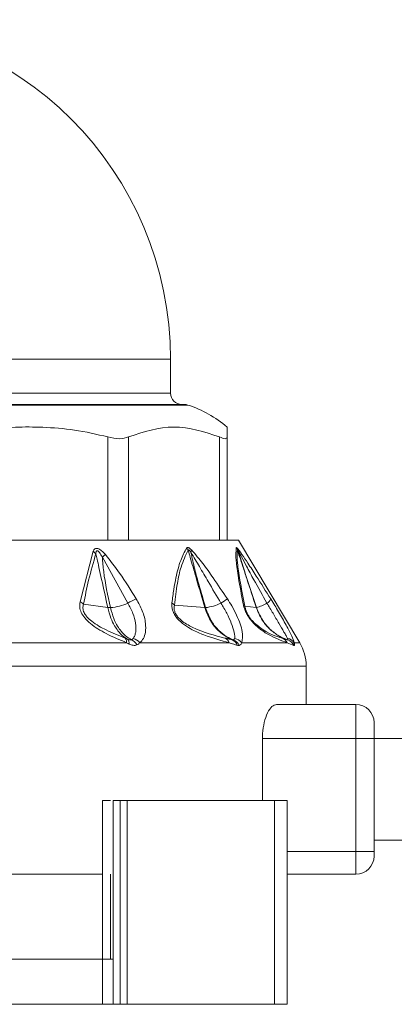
# Model space of a CAD drawing. Header units: millimetres. Extents: x -447 to 1924, y -61 to 422.
# Tile 35 of 65: x 522 to 539, y 153 to 196. Entities that reach past the tile are written whole.
import ezdxf

# ---------------------------------------------------------------- set-up
doc = ezdxf.new("R2010")
doc.units = ezdxf.units.MM

# ---------------------------------------------------------------- blocks, each defined once
blk = doc.blocks.new('Drawing View2')
at = {"color": 7, "linetype": 'Continuous', "lineweight": 18}
for p, q in [((0.768, 2.025), (30.768, 2.025)), ((30.768, 0.525), (30.768, 2.025)), ((15.768, 0.525), (30.768, 0.525)), ((19.809, 0.025), (31.38, 0.025)), ((31.536, 0), (19.849, 0)), ((33.268, -0.972), (33.268, -1.41)), ((27.999, -5.975), (27.999, -1.41)), ((28.914, -5.975), (28.914, -1.41)), ((32.933, -5.975), (32.933, -1.41)), ((33.268, -5.975), (33.268, -1.41)), ((20.821, -5.975), (28.203, -5.975)), ((28.782, -5.975), (28.203, -5.975)), ((28.782, -5.975), (33.044, -5.975)), ((33.256, -5.975), (33.044, -5.975)), ((33.268, -5.975), (33.768, -5.975)), ((33.768, -5.975), (36.483, -10.5)), ((27.348, -6.462), (26.768, -8.689)), ((28.888, -8.752), (27.755, -6.717)), ((27.992, -8.944), (26.921, -8.794)), ((32.284, -8.949), (30.941, -8.841)), ((34.055, -8.883), (34.561, -8.95)), ((28.827, -10.5), (23.262, -10.5)), ((33.361, -10.5), (29.415, -10.5)), ((35.934, -10.5), (33.922, -10.5)), ((36.227, -10.622), (35.934, -10.5)), ((36.483, -10.5), (36.24, -10.5)), ((36.768, -11.529), (15.768, -11.529)), ((36.768, -13.225), (36.768, -11.529)), ((35.458, -13.225), (38.968, -13.225)), ((38.968, -13.225), (38.968, -14.725)), ((39.768, -14.025), (39.768, -14.725)), ((34.835, -17.475), (34.835, -14.725)), ((34.835, -14.725), (38.968, -14.725)), ((39.768, -14.725), (38.968, -14.725)), ((38.968, -14.725), (38.968, -19.725)), ((39.768, -14.725), (115.878, -14.725)), ((39.768, -14.725), (39.768, -19.725)), ((27.767, -17.475), (27.767, -24.475)), ((28.228, -17.475), (28.228, -24.475)), ((28.228, -17.475), (28.547, -17.475)), ((28.547, -17.475), (28.547, -26.475)), ((28.547, -17.475), (28.857, -17.475)), ((28.857, -17.475), (28.857, -26.475)), ((28.857, -17.475), (35.373, -17.475)), ((35.373, -17.475), (35.373, -26.475)), ((35.373, -17.475), (35.925, -17.475)), ((35.925, -17.475), (35.925, -26.475)), ((39.768, -19.225), (115.878, -19.225)), ((38.968, -19.725), (35.925, -19.725)), ((38.968, -19.725), (38.968, -20.725)), ((39.768, -19.725), (38.968, -19.725)), ((39.768, -19.725), (39.768, -19.925)), ((22.768, -20.725), (27.767, -20.725)), ((28.119, -20.725), (28.119, -24.475)), ((38.968, -20.725), (35.925, -20.725)), ((27.755, -24.475), (3.781, -24.475)), ((27.755, -24.475), (27.755, -26.475)), ((27.755, -24.475), (28.228, -24.475)), ((28.228, -24.475), (28.228, -26.475)), ((27.755, -26.475), (3.781, -26.475)), ((27.755, -26.475), (28.228, -26.475)), ((28.228, -26.475), (28.547, -26.475)), ((28.547, -26.475), (28.857, -26.475)), ((28.857, -26.475), (35.373, -26.475)), ((35.373, -26.475), (35.925, -26.475))]:
    blk.add_line(p, q, dxfattribs=at)
for centre, radius, start, end in [((15.768, 2.025), 15, 0, 180), ((31.268, 0.525), 0.5, 180, 270), ((31.38, -0.475), 0.5, 71.8336, 90), ((29.931, -4.893), 5.15, 49.5824, 71.8336), ((27.042, -6.942), 0.57, 41.2449, 57.5029), ((31.079, -6.65), 0.526, 26.2508, 39.2827), ((31.318, -6.353), 0.386, 336.0145, 352.4888), ((33.263, -6.561), 0.49, 19.7109, 32.7374), ((33.438, -6.468), 0.324, 5.3451, 24.157), ((38.851, -19.378), 16.835, 130.6238, 131.2337), ((26.525, -9.208), 0.573, 46.3041, 64.973), ((29.899, -10.285), 1.837, 110.463, 123.3954), ((48.337, -31.794), 27.68, 122.9418, 123.6483), ((34.823, -8.396), 0.414, 300.5566, 335.9135), ((27.921, -6.554), 2.401, 274.6668, 293.7561), ((30.585, -9.111), 0.446, 37.1852, 56.0318), ((32.307, -8.617), 0.332, 265.9431, 271.6453), ((32.083, -6.863), 2.099, 276.3884, 295.8815), ((33.78, -9.011), 0.304, 24.9283, 48.5641), ((34.565, -8.914), 0.0357, 263.7523, 272.6346), ((34.06, -7.105), 1.913, 285.3802, 300.5957), ((28.594, -10.467), 0.235, 351.8615, 43.2923), ((28.696, -10.524), 0.248, 352.1904, 45.9787), ((28.827, -10.824), 0.506, 26.7162, 65.7487), ((28.972, -10.866), 0.575, 39.5788, 75.5838), ((33.009, -10.627), 0.374, 19.8732, 63.5408), ((33.34, -10.737), 0.399, 17.9841, 66.0586), ((33.366, -10.831), 0.489, 25.4801, 68.508), ((33.493, -10.854), 0.556, 39.5362, 78.3552), ((35.527, -10.723), 0.464, 28.6802, 68.1868), ((35.855, -10.771), 0.47, 35.1923, 79.0329), ((35.793, -10.832), 0.482, 25.7404, 70.6374), ((35.797, -10.85), 0.5, 26.9031, 70.898), ((34.768, -11.529), 2, 0, 30.9638), ((38.968, -14.025), 0.8, 0, 90), ((38.968, -19.925), 0.8, 270, 0)]:
    blk.add_arc(centre, radius, start, end, dxfattribs=at)
for points, knots in [([(27.999, -1.41), (27.508, -1.295), (26.557, -1.073), (25.185, -0.971), (23.344, -0.953), (21.992, -1.221), (21.037, -1.41)], [0, 0, 0, 0, 0.21393, 0.414834, 0.587057, 1, 1, 1, 1]), ([(32.933, -1.41), (32.263, -1.19), (30.923, -0.752), (29.583, -1.191), (28.914, -1.41)], [0, 0, 0, 0, 0.500234, 1, 1, 1, 1]), ([(27.89, -6.6), (27.836, -6.543), (27.736, -6.438), (27.589, -6.343), (27.486, -6.325), (27.422, -6.345), (27.376, -6.393), (27.358, -6.438), (27.348, -6.462)], [0, 0, 0, 0, 0.288282, 0.527872, 0.63604, 0.745985, 0.866726, 1, 1, 1, 1]), ([(27.755, -6.717), (27.715, -6.647), (27.668, -6.564), (27.597, -6.482), (27.569, -6.456), (27.543, -6.441), (27.523, -6.437), (27.506, -6.441), (27.488, -6.459), (27.474, -6.502), (27.472, -6.543), (27.471, -6.567)], [0, 0, 0, 0, 0.4179621, 0.499227, 0.5680035, 0.6251534, 0.663526, 0.7017402, 0.7444069, 0.8543682, 1, 1, 1, 1]), ([(31.486, -6.317), (31.391, -6.49), (31.192, -6.855), (31.026, -7.516), (30.907, -8.157), (30.859, -8.542), (30.834, -8.741)], [0, 0, 0, 0, 0.2837068, 0.5987607, 0.793171, 1, 1, 1, 1]), ([(31.551, -6.418), (31.437, -6.649), (31.235, -7.062), (31.053, -7.914), (30.98, -8.514), (30.941, -8.841)], [0, 0, 0, 0, 0.365567, 0.653732, 1, 1, 1, 1]), ([(31.7, -6.403), (31.673, -6.379), (31.625, -6.335), (31.568, -6.302), (31.531, -6.294), (31.504, -6.297), (31.492, -6.31), (31.486, -6.317)], [0, 0, 0, 0, 0.317365, 0.562223, 0.68531, 0.828098, 1, 1, 1, 1]), ([(31.67, -6.509), (31.655, -6.487), (31.63, -6.45), (31.598, -6.413), (31.578, -6.399), (31.567, -6.395), (31.559, -6.398), (31.553, -6.405), (31.552, -6.413), (31.551, -6.418)], [0, 0, 0, 0, 0.350592, 0.583117, 0.673422, 0.761724, 0.827666, 0.905665, 1, 1, 1, 1]), ([(32.284, -8.949), (32.164, -8.532), (31.991, -7.933), (31.777, -7.193), (31.653, -6.766), (31.581, -6.522), (31.551, -6.418)], [0, 0, 0, 0, 0.493755, 0.710629, 0.876371, 1, 1, 1, 1]), ([(32.317, -8.949), (32.224, -8.618), (32.064, -8.051), (31.827, -7.238), (31.723, -6.756), (31.67, -6.509)], [0, 0, 0, 0, 0.40792, 0.697704, 1, 1, 1, 1]), ([(33, -8.752), (32.811, -8.434), (32.491, -7.899), (32.056, -7.145), (31.797, -6.719), (31.67, -6.509)], [0, 0, 0, 0, 0.425144, 0.717363, 1, 1, 1, 1]), ([(33.285, -8.565), (33.076, -8.255), (32.72, -7.73), (32.204, -6.987), (31.869, -6.599), (31.7, -6.403)], [0, 0, 0, 0, 0.415711, 0.705132, 1, 1, 1, 1]), ([(33.981, -8.783), (33.907, -8.389), (33.774, -7.683), (33.646, -6.778), (33.665, -6.465), (33.676, -6.296)], [0, 0, 0, 0, 0.366467, 0.656613, 1, 1, 1, 1]), ([(33.676, -6.296), (33.677, -6.293), (33.68, -6.288), (33.696, -6.295), (33.719, -6.319), (33.734, -6.335)], [0, 0, 0, 0, 0.222827, 0.488483, 1, 1, 1, 1]), ([(34.055, -8.883), (33.978, -8.489), (33.84, -7.785), (33.703, -6.879), (33.717, -6.565), (33.725, -6.395)], [0, 0, 0, 0, 0.368099, 0.658336, 1, 1, 1, 1]), ([(33.725, -6.395), (33.725, -6.394), (33.725, -6.39), (33.728, -6.39), (33.734, -6.396), (33.746, -6.412), (33.755, -6.428), (33.761, -6.437)], [0, 0, 0, 0, 0.132574, 0.271467, 0.437835, 0.686829, 1, 1, 1, 1]), ([(34.561, -8.95), (34.421, -8.522), (34.224, -7.918), (33.977, -7.164), (33.838, -6.741), (33.757, -6.493), (33.725, -6.395)], [0, 0, 0, 0, 0.5028072, 0.7085926, 0.8855603, 1, 1, 1, 1]), ([(33.734, -6.335), (33.762, -6.37), (33.822, -6.445), (33.977, -6.665), (34.225, -7.036), (34.652, -7.695), (34.988, -8.228), (35.201, -8.565)], [0, 0, 0, 0, 0.063949, 0.139633, 0.317237, 0.568463, 1, 1, 1, 1]), ([(34.567, -8.95), (34.451, -8.593), (34.26, -8.007), (33.984, -7.169), (33.837, -6.689), (33.761, -6.437)], [0, 0, 0, 0, 0.426007, 0.700145, 1, 1, 1, 1]), ([(33.761, -6.437), (33.811, -6.528), (33.931, -6.748), (34.161, -7.184), (34.532, -7.864), (34.839, -8.407), (35.033, -8.752)], [0, 0, 0, 0, 0.12348, 0.298954, 0.554672, 1, 1, 1, 1]), ([(27.471, -6.567), (27.359, -6.952), (27.151, -7.668), (26.994, -8.438), (26.921, -8.794)], [0, 0, 0, 0, 0.538008, 1, 1, 1, 1]), ([(27.992, -8.944), (27.903, -8.531), (27.776, -7.94), (27.62, -7.229), (27.536, -6.85), (27.489, -6.648), (27.471, -6.567)], [0, 0, 0, 0, 0.520969, 0.746084, 0.897635, 1, 1, 1, 1]), ([(28.116, -8.947), (27.998, -8.419), (27.832, -7.678), (27.772, -6.931), (27.755, -6.717)], [0, 0, 0, 0, 0.71325, 1, 1, 1, 1]), ([(29.257, -8.565), (29.018, -8.181), (28.599, -7.507), (28.103, -6.873), (27.89, -6.6)], [0, 0, 0, 0, 0.570277, 1, 1, 1, 1]), ([(26.768, -8.689), (26.758, -8.765), (26.739, -8.914), (26.81, -9.17), (26.976, -9.426), (27.341, -9.771), (27.986, -10.148), (28.525, -10.374), (28.827, -10.5)], [0, 0, 0, 0, 0.0944189, 0.1824922, 0.2787502, 0.3896868, 0.6580242, 1, 1, 1, 1]), ([(29.415, -10.5), (29.472, -10.442), (29.593, -10.317), (29.675, -10.02), (29.677, -9.611), (29.553, -9.101), (29.353, -8.739), (29.257, -8.565)], [0, 0, 0, 0, 0.146737, 0.311562, 0.506363, 0.761707, 1, 1, 1, 1]), ([(33.922, -10.5), (33.947, -10.35), (33.999, -10.037), (33.759, -9.403), (33.503, -8.904), (33.351, -8.667), (33.285, -8.565)], [0, 0, 0, 0, 0.323235, 0.671392, 0.858958, 1, 1, 1, 1]), ([(35.201, -8.565), (35.318, -8.755), (35.558, -9.145), (35.883, -9.72), (36.138, -10.21), (36.208, -10.41), (36.24, -10.5)], [0, 0, 0, 0, 0.259149, 0.531128, 0.788083, 1, 1, 1, 1]), ([(26.921, -8.794), (26.908, -8.852), (26.888, -8.937), (26.909, -9.067), (26.943, -9.163), (26.999, -9.262), (27.109, -9.402), (27.41, -9.664), (27.993, -9.984), (28.485, -10.188), (28.765, -10.305)], [0, 0, 0, 0, 0.08814, 0.127354, 0.16563, 0.208084, 0.253003, 0.357789, 0.633246, 1, 1, 1, 1]), ([(28.868, -10.346), (28.807, -10.307), (28.657, -10.211), (28.462, -10.006), (28.278, -9.734), (28.111, -9.398), (28.035, -9.107), (27.992, -8.944)], [0, 0, 0, 0, 0.154753, 0.378155, 0.536035, 0.740167, 1, 1, 1, 1]), ([(28.116, -8.947), (28.09, -8.948), (28.044, -8.949), (28.008, -8.945), (27.992, -8.944)], [0, 0, 0, 0, 0.5598474, 1, 1, 1, 1]), ([(29.035, -10.362), (28.967, -10.324), (28.8, -10.232), (28.599, -10.026), (28.408, -9.751), (28.236, -9.411), (28.159, -9.114), (28.116, -8.947)], [0, 0, 0, 0, 0.154429, 0.377318, 0.534784, 0.73906, 1, 1, 1, 1]), ([(29.115, -10.309), (29.142, -10.271), (29.197, -10.192), (29.247, -9.974), (29.239, -9.646), (29.124, -9.203), (28.967, -8.902), (28.888, -8.752)], [0, 0, 0, 0, 0.117149, 0.239869, 0.491247, 0.745575, 1, 1, 1, 1]), ([(30.834, -8.741), (30.831, -8.796), (30.825, -8.902), (30.862, -9.08), (30.943, -9.26), (31.111, -9.493), (31.391, -9.731), (31.796, -9.969), (32.496, -10.267), (33.003, -10.404), (33.361, -10.5)], [0, 0, 0, 0, 0.055904, 0.10622, 0.153662, 0.203296, 0.307891, 0.418501, 0.590067, 1, 1, 1, 1]), ([(30.941, -8.841), (30.934, -8.885), (30.922, -8.965), (30.945, -9.107), (31.008, -9.252), (31.113, -9.392), (31.355, -9.619), (32.128, -10.03), (32.719, -10.178), (33.176, -10.292)], [0, 0, 0, 0, 0.053191, 0.098086, 0.139814, 0.182632, 0.23063, 0.405048, 1, 1, 1, 1]), ([(33.502, -10.373), (33.303, -10.267), (32.949, -10.079), (32.523, -9.574), (32.369, -9.171), (32.284, -8.949)], [0, 0, 0, 0, 0.365428, 0.649355, 1, 1, 1, 1]), ([(33.546, -10.375), (33.449, -10.332), (33.219, -10.229), (32.893, -9.967), (32.542, -9.549), (32.399, -9.168), (32.317, -8.95)], [0, 0, 0, 0, 0.171049, 0.404806, 0.657867, 1, 1, 1, 1]), ([(33.606, -10.309), (33.609, -10.271), (33.615, -10.192), (33.574, -9.974), (33.469, -9.646), (33.269, -9.202), (33.089, -8.902), (33, -8.752)], [0, 0, 0, 0, 0.117146, 0.239913, 0.491348, 0.745631, 1, 1, 1, 1]), ([(35.934, -10.5), (35.799, -10.452), (35.558, -10.366), (35.107, -10.154), (34.723, -9.91), (34.437, -9.639), (34.289, -9.464), (34.172, -9.288), (34.084, -9.117), (34.017, -8.942), (33.993, -8.838), (33.981, -8.783)], [0, 0, 0, 0, 0.285538, 0.509527, 0.703242, 0.765072, 0.819711, 0.859429, 0.901399, 0.9481, 1, 1, 1, 1]), ([(35.699, -10.292), (35.43, -10.217), (35.119, -10.132), (34.532, -9.682), (34.385, -9.532), (34.288, -9.415), (34.202, -9.285), (34.132, -9.147), (34.081, -9.008), (34.064, -8.926), (34.055, -8.883)], [0, 0, 0, 0, 0.6561977, 0.7575874, 0.7997918, 0.836227, 0.8716715, 0.9077771, 0.9500143, 1, 1, 1, 1]), ([(35.953, -10.377), (35.854, -10.337), (35.608, -10.24), (35.237, -9.986), (34.826, -9.565), (34.658, -9.173), (34.561, -8.95)], [0, 0, 0, 0, 0.155639, 0.387571, 0.650535, 1, 1, 1, 1]), ([(35.961, -10.377), (35.861, -10.338), (35.614, -10.24), (35.243, -9.987), (34.832, -9.566), (34.663, -9.174), (34.567, -8.95)], [0, 0, 0, 0, 0.155657, 0.38755, 0.650476, 1, 1, 1, 1]), ([(35.033, -8.752), (35.123, -8.902), (35.302, -9.202), (35.563, -9.646), (35.753, -9.974), (35.88, -10.192), (35.924, -10.271), (35.945, -10.309)], [0, 0, 0, 0, 0.25439, 0.508653, 0.760076, 0.882848, 1, 1, 1, 1]), ([(28.765, -10.305), (28.785, -10.313), (28.819, -10.327), (28.853, -10.34), (28.868, -10.346)], [0, 0, 0, 0, 0.557314, 1, 1, 1, 1]), ([(28.868, -10.346), (28.884, -10.352), (28.916, -10.364), (28.961, -10.373), (29.002, -10.373), (29.024, -10.366), (29.035, -10.362)], [0, 0, 0, 0, 0.252688, 0.501352, 0.749494, 1, 1, 1, 1]), ([(29.035, -10.362), (29.052, -10.355), (29.082, -10.341), (29.105, -10.319), (29.115, -10.309)], [0, 0, 0, 0, 0.549544, 1, 1, 1, 1]), ([(33.176, -10.292), (33.237, -10.308), (33.349, -10.336), (33.455, -10.362), (33.502, -10.373)], [0, 0, 0, 0, 0.554562, 1, 1, 1, 1]), ([(33.502, -10.373), (33.511, -10.375), (33.528, -10.378), (33.54, -10.376), (33.546, -10.375)], [0, 0, 0, 0, 0.560007, 1, 1, 1, 1]), ([(33.546, -10.375), (33.562, -10.368), (33.591, -10.355), (33.601, -10.324), (33.606, -10.309)], [0, 0, 0, 0, 0.5524725, 1, 1, 1, 1]), ([(35.953, -10.377), (35.912, -10.363), (35.835, -10.339), (35.742, -10.307), (35.699, -10.292)], [0, 0, 0, 0, 0.542941, 1, 1, 1, 1]), ([(35.945, -10.309), (35.954, -10.327), (35.97, -10.362), (35.964, -10.372), (35.961, -10.377)], [0, 0, 0, 0, 0.510723, 1, 1, 1, 1]), ([(35.961, -10.377), (35.959, -10.377), (35.957, -10.378), (35.954, -10.377), (35.953, -10.377)], [0, 0, 0, 0, 0.5597797, 1, 1, 1, 1]), ([(28.827, -10.5), (28.848, -10.511), (28.887, -10.531), (28.925, -10.55), (28.942, -10.558)], [0, 0, 0, 0, 0.558376, 1, 1, 1, 1]), ([(28.942, -10.558), (29, -10.582), (29.09, -10.619), (29.204, -10.62), (29.254, -10.604), (29.279, -10.596)], [0, 0, 0, 0, 0.4830665, 0.7400479, 1, 1, 1, 1]), ([(29.279, -10.596), (29.308, -10.582), (29.36, -10.557), (29.398, -10.518), (29.415, -10.5)], [0, 0, 0, 0, 0.554606, 1, 1, 1, 1]), ([(33.361, -10.5), (33.429, -10.522), (33.552, -10.562), (33.668, -10.598), (33.72, -10.614)], [0, 0, 0, 0, 0.555292, 1, 1, 1, 1]), ([(33.72, -10.614), (33.738, -10.619), (33.77, -10.626), (33.796, -10.622), (33.808, -10.62)], [0, 0, 0, 0, 0.560194, 1, 1, 1, 1]), ([(33.808, -10.62), (33.837, -10.607), (33.889, -10.584), (33.912, -10.526), (33.922, -10.5)], [0, 0, 0, 0, 0.5601162, 1, 1, 1, 1]), ([(36.243, -10.624), (36.241, -10.624), (36.236, -10.625), (36.23, -10.623), (36.227, -10.622)], [0, 0, 0, 0, 0.559761, 1, 1, 1, 1]), ([(36.24, -10.5), (36.249, -10.536), (36.266, -10.6), (36.25, -10.616), (36.243, -10.624)], [0, 0, 0, 0, 0.572072, 1, 1, 1, 1]), ([(35.458, -13.225), (35.39, -13.244), (35.254, -13.282), (35.056, -13.573), (34.906, -13.995), (34.842, -14.412), (34.837, -14.655), (34.835, -14.725)], [0, 0, 0, 0, 0.23522, 0.4705441, 0.700974, 0.9138889, 1, 1, 1, 1]), ([(27.767, -17.475), (27.789, -17.475), (27.833, -17.475), (27.992, -17.475), (28.095, -17.475), (28.114, -17.475)], [0, 0, 0, 0, 0.450672, 0.900903, 1, 1, 1, 1])]:
    blk.add_open_spline(points, degree=3, knots=knots, dxfattribs=at)
for points in [[(27.999, -1.41), (28.181, -1.451), (28.547, -1.532), (28.792, -1.451), (28.914, -1.41)], [(32.933, -1.41), (33.03, -1.451), (33.224, -1.532), (33.253, -1.451), (33.268, -1.41)]]:
    blk.add_open_spline(points, degree=3, dxfattribs=at)

msp = doc.modelspace()

# ---------------------------------------------------------------- block references
at = {"color": 7, "linetype": 'Continuous', "lineweight": 18}
msp.add_blockref('Drawing View2', (497.941, 179.083), dxfattribs=at)

doc.saveas('drawing.dxf')
